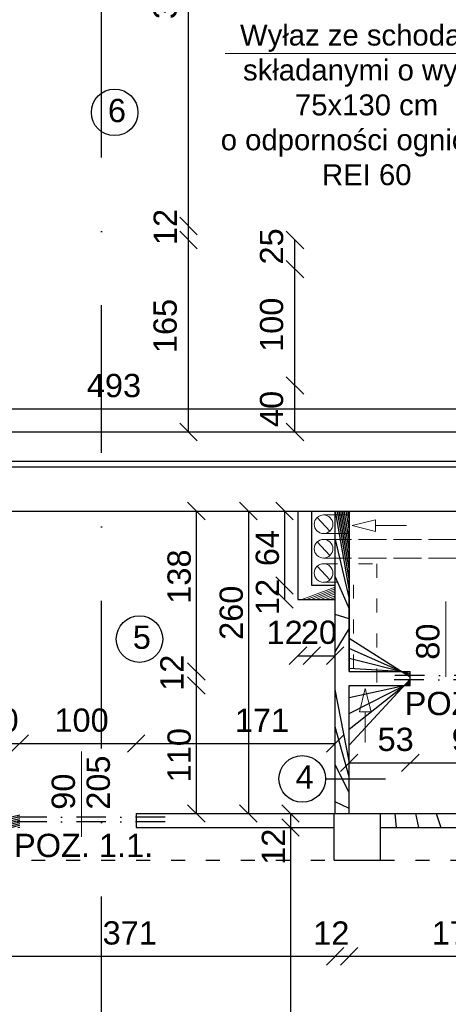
# Model space of a CAD drawing. Header units: millimetres. Extents: x 6528 to 149658, y 3342 to 12852.
# Tile 51 of 122: x 67638 to 68006, y 7752 to 8598. Entities that reach past the tile are written whole.
import ezdxf

# ---------------------------------------------------------------- set-up
doc = ezdxf.new("R2010")
doc.units = ezdxf.units.MM
for name, pattern in [('ACAD_ISO02W100', [15, 12, -3]), ('ACAD_ISO03W100', [30, 12, -18]), ('DASHDOTX2', [50.8, 25.4, -12.7, 0, -12.7])]:
    doc.linetypes.add(name, pattern=pattern)
doc.layers.add('R-TAB', color=1, linetype='Continuous')
doc.styles.get("Standard").update_dxf_attribs({"font": 'arial.ttf'})
doc.dimstyles.new('ISO-25', dxfattribs={"dimtxt": 2.5, "dimasz": 2.5, "dimexe": 1.25, "dimexo": 0.625, "dimtad": 1, "dimtxsty": 'Standard', "dimcen": 2.5, "dimadec": 0, "dimazin": 0, "dimtfac": 1, "dimtmove": 0, "dimatfit": 3, "dimfxl": 1, "dimarcsym": 0})

# ---------------------------------------------------------------- blocks, each defined once
blk = doc.blocks.new('_Oblique')
at = {"color": 0, "linetype": 'ByBlock', "lineweight": -2}
blk.add_line((-0.5, -0.5), (0.5, 0.5), dxfattribs=at)
blk = doc.blocks.new('*D2237')
at = {"color": 0, "lineweight": -2, "transparency": 16777216}
blk.add_line((67538.06000440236, 7792.912866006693), (67909.0600048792, 7792.912866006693), dxfattribs=at)
at = {"layer": 'Defpoints', "color": 0, "transparency": 16777216}
for p in [(67538.06000440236, 7915.670602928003), (67909.0600048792, 7915.67060507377), (67909.0600048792, 7792.912866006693)]:
    blk.add_point(p, dxfattribs=at)
at = {"color": 0, "lineweight": -2, "transparency": 16777216, "xscale": 15, "yscale": 15, "zscale": 15, "rotation": 180}
blk.add_blockref('_Oblique', (67538.06000440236, 7792.912866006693), dxfattribs=at)
at = {"color": 0, "lineweight": -2, "transparency": 16777216, "xscale": 15, "yscale": 15, "zscale": 15}
blk.add_blockref('_Oblique', (67909.0600048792, 7792.912866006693), dxfattribs=at)
at = {"color": 0, "transparency": 16777216, "insert": (67732.55918734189, 7812.902864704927), "char_height": 20, "attachment_point": 5}
blk.add_mtext('371', dxfattribs=at)
blk = doc.blocks.new('*D2238')
at = {"color": 0, "lineweight": -2, "transparency": 16777216}
blk.add_line((67921.06000464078, 7792.912865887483), (68091.06000273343, 7792.912865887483), dxfattribs=at)
at = {"layer": 'Defpoints', "color": 0, "transparency": 16777216}
for p in [(67921.06000464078, 7915.670610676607), (68091.06000273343, 7915.670610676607), (68091.06000273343, 7792.912865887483)]:
    blk.add_point(p, dxfattribs=at)
at = {"color": 0, "lineweight": -2, "transparency": 16777216, "xscale": 15, "yscale": 15, "zscale": 15, "rotation": 180}
blk.add_blockref('_Oblique', (67921.06000464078, 7792.912865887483), dxfattribs=at)
at = {"color": 0, "lineweight": -2, "transparency": 16777216, "xscale": 15, "yscale": 15, "zscale": 15}
blk.add_blockref('_Oblique', (68091.06000273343, 7792.912865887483), dxfattribs=at)
at = {"color": 0, "transparency": 16777216, "insert": (68015.26512758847, 7812.902864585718), "char_height": 20, "attachment_point": 5}
blk.add_mtext('170', dxfattribs=at)
blk = doc.blocks.new('*D2244')
at = {"color": 0, "lineweight": -2, "transparency": 16777216}
blk.add_line((67909.06000464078, 7792.912866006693), (67921.06000464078, 7792.912866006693), dxfattribs=at)
at = {"layer": 'Defpoints', "color": 0, "transparency": 16777216}
for p in [(67909.06000464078, 7915.67060507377), (67921.06000464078, 7915.670610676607), (67921.06000464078, 7792.912866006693)]:
    blk.add_point(p, dxfattribs=at)
at = {"color": 0, "lineweight": -2, "transparency": 16777216, "xscale": 15, "yscale": 15, "zscale": 15, "rotation": 180}
blk.add_blockref('_Oblique', (67909.06000464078, 7792.912866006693), dxfattribs=at)
at = {"color": 0, "lineweight": -2, "transparency": 16777216, "xscale": 15, "yscale": 15, "zscale": 15}
blk.add_blockref('_Oblique', (67921.06000464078, 7792.912866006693), dxfattribs=at)
at = {"color": 0, "transparency": 16777216, "insert": (67905.72318427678, 7812.902864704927), "char_height": 20, "attachment_point": 5}
blk.add_mtext('12', dxfattribs=at)
blk = doc.blocks.new('*D2105')
at = {"color": 0, "lineweight": -2, "transparency": 16777216}
blk.add_line((67870.61272900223, 7903.670604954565), (67870.61272900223, 7310.670601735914), dxfattribs=at)
at = {"layer": 'Defpoints', "color": 0, "transparency": 16777216}
for p in [(68060.61272518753, 7903.670604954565), (67870.61272900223, 7310.670601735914), (67900.9884588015, 7310.670601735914)]:
    blk.add_point(p, dxfattribs=at)
at = {"color": 0, "lineweight": -2, "transparency": 16777216, "xscale": 15, "yscale": 15, "zscale": 15}
for p, rotation in [((67870.61272900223, 7903.670604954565), 90), ((67870.61272900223, 7310.670601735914), 270)]:
    blk.add_blockref('_Oblique', p, dxfattribs=dict(at, rotation=rotation))
at = {"color": 0, "transparency": 16777216, "insert": (67855.98882334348, 7594.63830805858), "char_height": 20, "attachment_point": 5, "rotation": 90}
blk.add_mtext('593', dxfattribs=at)
blk = doc.blocks.new('*D2106')
at = {"color": 0, "lineweight": -2, "transparency": 16777216}
blk.add_line((67870.61272757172, 7915.670604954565), (67870.61272757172, 7903.670604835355), dxfattribs=at)
at = {"layer": 'Defpoints', "color": 0, "transparency": 16777216}
for p in [(67908.06000440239, 7915.670604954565), (67870.61272757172, 7903.670604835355), (67900.98845689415, 7903.670604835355)]:
    blk.add_point(p, dxfattribs=at)
at = {"color": 0, "lineweight": -2, "transparency": 16777216, "xscale": 15, "yscale": 15, "zscale": 15}
for p, rotation in [((67870.61272757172, 7915.670604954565), 90), ((67870.61272757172, 7903.670604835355), 270)]:
    blk.add_blockref('_Oblique', p, dxfattribs=dict(at, rotation=rotation))
at = {"color": 0, "transparency": 16777216, "insert": (67855.98882143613, 7887.111132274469), "char_height": 20, "attachment_point": 5, "rotation": 90}
blk.add_mtext('12', dxfattribs=at)
blk = doc.blocks.new('*D2107')
at = {"color": 0, "lineweight": -2, "transparency": 16777216}
blk.add_line((67834.4853405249, 8175.670605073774), (67834.4853405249, 7915.670603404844), dxfattribs=at)
at = {"layer": 'Defpoints', "color": 0, "transparency": 16777216}
for p in [(67897.93261520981, 8175.670605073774), (67834.4853405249, 7915.670603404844), (67864.86106746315, 7915.670603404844)]:
    blk.add_point(p, dxfattribs=at)
at = {"color": 0, "lineweight": -2, "transparency": 16777216, "xscale": 15, "yscale": 15, "zscale": 15}
for p, rotation in [((67834.4853405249, 8175.670605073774), 90), ((67834.4853405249, 7915.670603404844), 270)]:
    blk.add_blockref('_Oblique', p, dxfattribs=dict(at, rotation=rotation))
at = {"color": 0, "transparency": 16777216, "insert": (67819.86143200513, 8088.229279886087), "char_height": 20, "attachment_point": 5, "rotation": 90}
blk.add_mtext('260', dxfattribs=at)
blk = doc.blocks.new('*D2108')
at = {"color": 0, "lineweight": -2, "transparency": 16777216}
blk.add_line((67789.7326995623, 8175.670605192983), (67789.7326995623, 8037.670604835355), dxfattribs=at)
at = {"layer": 'Defpoints', "color": 0, "transparency": 16777216}
for p in [(67834.3123657, 8175.670605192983), (67789.7326995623, 8037.670604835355), (67834.3123657, 8037.670604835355)]:
    blk.add_point(p, dxfattribs=at)
at = {"color": 0, "lineweight": -2, "transparency": 16777216, "xscale": 15, "yscale": 15, "zscale": 15}
for p, rotation in [((67789.7326995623, 8175.670605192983), 90), ((67789.7326995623, 8037.670604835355), 270)]:
    blk.add_blockref('_Oblique', p, dxfattribs=dict(at, rotation=rotation))
at = {"color": 0, "transparency": 16777216, "insert": (67775.10878675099, 8119.324981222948), "char_height": 20, "attachment_point": 5, "rotation": 90}
blk.add_mtext('138', dxfattribs=at)
blk = doc.blocks.new('*D2109')
at = {"color": 0, "lineweight": -2, "transparency": 16777216}
blk.add_line((67789.73270266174, 8037.670605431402), (67789.73270266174, 8025.670604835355), dxfattribs=at)
at = {"layer": 'Defpoints', "color": 0, "transparency": 16777216}
for p in [(67834.31236498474, 8037.670605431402), (67789.73270266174, 8025.670604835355), (67834.3123657, 8025.670604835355)]:
    blk.add_point(p, dxfattribs=at)
at = {"color": 0, "lineweight": -2, "transparency": 16777216, "xscale": 15, "yscale": 15, "zscale": 15}
for p, rotation in [((67789.73270266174, 8037.670605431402), 90), ((67789.73270266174, 8025.670604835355), 270)]:
    blk.add_blockref('_Oblique', p, dxfattribs=dict(at, rotation=rotation))
at = {"color": 0, "transparency": 16777216, "insert": (67768.79693477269, 8036.670426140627), "char_height": 20, "attachment_point": 5, "rotation": 90}
blk.add_mtext('12', dxfattribs=at)
blk = doc.blocks.new('*D2110')
at = {"color": 0, "lineweight": -2, "transparency": 16777216}
blk.add_line((67789.732703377, 8025.670605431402), (67789.732703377, 7915.670610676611), dxfattribs=at)
at = {"layer": 'Defpoints', "color": 0, "transparency": 16777216}
for p in [(67834.3123657, 8025.670605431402), (67789.732703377, 7915.670610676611), (67834.31237046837, 7915.670610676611)]:
    blk.add_point(p, dxfattribs=at)
at = {"color": 0, "lineweight": -2, "transparency": 16777216, "xscale": 15, "yscale": 15, "zscale": 15}
for p, rotation in [((67789.732703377, 8025.670605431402), 90), ((67789.732703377, 7915.670610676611), 270)]:
    blk.add_blockref('_Oblique', p, dxfattribs=dict(at, rotation=rotation))
at = {"color": 0, "transparency": 16777216, "insert": (67775.10878675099, 7965.776739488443), "char_height": 20, "attachment_point": 5, "rotation": 90}
blk.add_mtext('110', dxfattribs=at)
blk = doc.blocks.new('*D2119')
at = {"color": 0, "lineweight": -2, "transparency": 16777216}
blk.add_line((67598.06000416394, 7975.827101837), (67638.06000416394, 7975.827101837), dxfattribs=at)
at = {"layer": 'Defpoints', "color": 0, "transparency": 16777216}
for p in [(67638.06000416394, 7975.827101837), (67598.06000416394, 7915.670610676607), (67638.06000416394, 7915.67060507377)]:
    blk.add_point(p, dxfattribs=at)
at = {"color": 0, "lineweight": -2, "transparency": 16777216, "xscale": 15, "yscale": 15, "zscale": 15, "rotation": 180}
blk.add_blockref('_Oblique', (67598.06000416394, 7975.827101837), dxfattribs=at)
at = {"color": 0, "lineweight": -2, "transparency": 16777216, "xscale": 15, "yscale": 15, "zscale": 15}
blk.add_blockref('_Oblique', (67638.06000416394, 7975.827101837), dxfattribs=at)
at = {"color": 0, "transparency": 16777216, "insert": (67621.56600229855, 7995.817100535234), "char_height": 20, "attachment_point": 5}
blk.add_mtext('40', dxfattribs=at)
blk = doc.blocks.new('*D2120')
at = {"color": 0, "lineweight": -2, "transparency": 16777216}
blk.add_line((67638.06000416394, 7975.827101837), (67738.06000416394, 7975.827101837), dxfattribs=at)
at = {"layer": 'Defpoints', "color": 0, "transparency": 16777216}
for p in [(67738.06000416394, 7975.827101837), (67638.06000416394, 7915.670610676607), (67738.06000416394, 7915.67060507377)]:
    blk.add_point(p, dxfattribs=at)
at = {"color": 0, "lineweight": -2, "transparency": 16777216, "xscale": 15, "yscale": 15, "zscale": 15, "rotation": 180}
blk.add_blockref('_Oblique', (67638.06000416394, 7975.827101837), dxfattribs=at)
at = {"color": 0, "lineweight": -2, "transparency": 16777216, "xscale": 15, "yscale": 15, "zscale": 15}
blk.add_blockref('_Oblique', (67738.06000416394, 7975.827101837), dxfattribs=at)
at = {"color": 0, "transparency": 16777216, "insert": (67691.17477266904, 7995.817100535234), "char_height": 20, "attachment_point": 5}
blk.add_mtext('100', dxfattribs=at)
blk = doc.blocks.new('*D2124')
at = {"color": 0, "lineweight": -2, "transparency": 16777216}
blk.add_line((67921.06000464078, 7959.292024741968), (67973.56000464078, 7959.292024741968), dxfattribs=at)
at = {"layer": 'Defpoints', "color": 0, "transparency": 16777216}
for p in [(67921.06000464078, 7998.391472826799), (67973.56000464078, 7998.391472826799), (67973.56000464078, 7959.292024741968)]:
    blk.add_point(p, dxfattribs=at)
at = {"color": 0, "lineweight": -2, "transparency": 16777216, "xscale": 15, "yscale": 15, "zscale": 15, "rotation": 180}
blk.add_blockref('_Oblique', (67921.06000464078, 7959.292024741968), dxfattribs=at)
at = {"color": 0, "lineweight": -2, "transparency": 16777216, "xscale": 15, "yscale": 15, "zscale": 15}
blk.add_blockref('_Oblique', (67973.56000464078, 7959.292024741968), dxfattribs=at)
at = {"color": 0, "transparency": 16777216, "insert": (67960.98125355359, 7979.282023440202), "char_height": 20, "attachment_point": 5}
blk.add_mtext('53', dxfattribs=at)
blk = doc.blocks.new('*D2125')
at = {"color": 0, "lineweight": -2, "transparency": 16777216}
blk.add_line((67973.56000464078, 7959.292024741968), (68063.56000464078, 7959.292024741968), dxfattribs=at)
at = {"layer": 'Defpoints', "color": 0, "transparency": 16777216}
for p in [(67973.56000464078, 7998.39147270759), (68063.56000464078, 7998.391472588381), (68063.56000464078, 7959.292024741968)]:
    blk.add_point(p, dxfattribs=at)
at = {"color": 0, "lineweight": -2, "transparency": 16777216, "xscale": 15, "yscale": 15, "zscale": 15, "rotation": 180}
blk.add_blockref('_Oblique', (67973.56000464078, 7959.292024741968), dxfattribs=at)
at = {"color": 0, "lineweight": -2, "transparency": 16777216, "xscale": 15, "yscale": 15, "zscale": 15}
blk.add_blockref('_Oblique', (68063.56000464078, 7959.292024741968), dxfattribs=at)
at = {"color": 0, "transparency": 16777216, "insert": (68024.59461658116, 7979.282023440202), "char_height": 20, "attachment_point": 5}
blk.add_mtext('90', dxfattribs=at)
blk = doc.blocks.new('*D2136')
at = {"color": 0, "lineweight": -2, "transparency": 16777216}
blk.add_line((67738.06000416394, 7975.827101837), (67909.06000464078, 7975.827101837), dxfattribs=at)
at = {"layer": 'Defpoints', "color": 0, "transparency": 16777216}
for p in [(67909.06000464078, 7975.827101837), (67738.06000416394, 7915.670610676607), (67909.06000464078, 7915.670610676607)]:
    blk.add_point(p, dxfattribs=at)
at = {"color": 0, "lineweight": -2, "transparency": 16777216, "xscale": 15, "yscale": 15, "zscale": 15, "rotation": 180}
blk.add_blockref('_Oblique', (67738.06000416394, 7975.827101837), dxfattribs=at)
at = {"color": 0, "lineweight": -2, "transparency": 16777216, "xscale": 15, "yscale": 15, "zscale": 15}
blk.add_blockref('_Oblique', (67909.06000464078, 7975.827101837), dxfattribs=at)
at = {"color": 0, "transparency": 16777216, "insert": (67846.1474181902, 7995.817100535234), "char_height": 20, "attachment_point": 5}
blk.add_mtext('171', dxfattribs=at)
blk = doc.blocks.new('*D2411')
at = {"color": 0, "lineweight": -2, "transparency": 16777216}
blk.add_line((67598.06000917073, 8263.464403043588), (68091.06000440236, 8263.464403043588), dxfattribs=at)
at = {"layer": 'Defpoints', "color": 0, "transparency": 16777216}
for p in [(68091.06000440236, 8263.464403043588), (67598.06000917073, 8243.670602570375), (68091.06000440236, 8243.6706067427)]:
    blk.add_point(p, dxfattribs=at)
at = {"color": 0, "lineweight": -2, "transparency": 16777216, "xscale": 15, "yscale": 15, "zscale": 15, "rotation": 180}
blk.add_blockref('_Oblique', (67598.06000917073, 8263.464403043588), dxfattribs=at)
at = {"color": 0, "lineweight": -2, "transparency": 16777216, "xscale": 15, "yscale": 15, "zscale": 15}
blk.add_blockref('_Oblique', (68091.06000440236, 8263.464403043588), dxfattribs=at)
at = {"color": 0, "transparency": 16777216, "insert": (67719.01786940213, 8283.454401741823), "char_height": 20, "attachment_point": 5}
blk.add_mtext('493', dxfattribs=at)
blk = doc.blocks.new('*D2422')
at = {"color": 0, "lineweight": -2, "transparency": 16777216}
blk.add_line((67783.05312960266, 8420.670604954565), (67783.05312960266, 8793.670605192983), dxfattribs=at)
at = {"layer": 'Defpoints', "color": 0, "transparency": 16777216}
for p in [(67783.05312960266, 8793.670605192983), (68083.06000440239, 8793.670605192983), (68095.06000440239, 8420.670604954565)]:
    blk.add_point(p, dxfattribs=at)
at = {"color": 0, "lineweight": -2, "transparency": 16777216, "xscale": 15, "yscale": 15, "zscale": 15}
for p, rotation in [((67783.05312960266, 8793.670605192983), 90), ((67783.05312960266, 8420.670604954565), 270)]:
    blk.add_blockref('_Oblique', p, dxfattribs=dict(at, rotation=rotation))
at = {"color": 0, "transparency": 16777216, "insert": (67763.06312410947, 8621.821001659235), "char_height": 20, "attachment_point": 5, "rotation": 90}
blk.add_mtext('373', dxfattribs=at)
blk = doc.blocks.new('*D2423')
at = {"color": 0, "lineweight": -2, "transparency": 16777216}
blk.add_line((67783.05313079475, 8408.670604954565), (67783.05313079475, 8420.67060566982), dxfattribs=at)
at = {"layer": 'Defpoints', "color": 0, "transparency": 16777216}
for p in [(67783.05313079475, 8420.67060566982), (68083.06000368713, 8420.67060566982), (68095.06000416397, 8408.670604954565)]:
    blk.add_point(p, dxfattribs=at)
at = {"color": 0, "lineweight": -2, "transparency": 16777216, "xscale": 15, "yscale": 15, "zscale": 15}
for p, rotation in [((67783.05313079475, 8420.67060566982), 90), ((67783.05313079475, 8408.670604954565), 270)]:
    blk.add_blockref('_Oblique', p, dxfattribs=dict(at, rotation=rotation))
at = {"color": 0, "transparency": 16777216, "insert": (67763.06312339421, 8419.887570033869), "char_height": 20, "attachment_point": 5, "rotation": 90}
blk.add_mtext('12', dxfattribs=at)
blk = doc.blocks.new('*D2424')
at = {"color": 0, "lineweight": -2, "transparency": 16777216}
blk.add_line((67783.05313437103, 8243.670602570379), (67783.05313437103, 8408.670603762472), dxfattribs=at)
at = {"layer": 'Defpoints', "color": 0, "transparency": 16777216}
for p in [(67783.05313437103, 8408.670603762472), (68095.06000440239, 8408.670603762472), (68095.06000440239, 8243.670602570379)]:
    blk.add_point(p, dxfattribs=at)
at = {"color": 0, "lineweight": -2, "transparency": 16777216, "xscale": 15, "yscale": 15, "zscale": 15}
for p, rotation in [((67783.05313437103, 8408.670603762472), 90), ((67783.05313437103, 8243.670602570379), 270)]:
    blk.add_blockref('_Oblique', p, dxfattribs=dict(at, rotation=rotation))
at = {"color": 0, "transparency": 16777216, "insert": (67763.0631245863, 8334.759473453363), "char_height": 20, "attachment_point": 5, "rotation": 90}
blk.add_mtext('165', dxfattribs=at)
blk = doc.blocks.new('*D2425')
at = {"color": 0, "lineweight": -2, "transparency": 16777216}
blk.add_line((67874.47673671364, 8243.670602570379), (67874.47673671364, 8283.670604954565), dxfattribs=at)
at = {"layer": 'Defpoints', "color": 0, "transparency": 16777216}
for p in [(67874.47673671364, 8283.670604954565), (68091.06000440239, 8283.670604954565), (68091.06000440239, 8243.670602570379)]:
    blk.add_point(p, dxfattribs=at)
at = {"color": 0, "lineweight": -2, "transparency": 16777216, "xscale": 15, "yscale": 15, "zscale": 15}
for p, rotation in [((67874.47673671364, 8283.670604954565), 90), ((67874.47673671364, 8243.670602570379), 270)]:
    blk.add_blockref('_Oblique', p, dxfattribs=dict(at, rotation=rotation))
at = {"color": 0, "transparency": 16777216, "insert": (67854.48672406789, 8263.464403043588), "char_height": 20, "attachment_point": 5, "rotation": 90}
blk.add_mtext('40', dxfattribs=at)
blk = doc.blocks.new('*D2426')
at = {"color": 0, "lineweight": -2, "transparency": 16777216}
blk.add_line((67874.47673862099, 8283.670603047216), (67874.47673862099, 8383.670605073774), dxfattribs=at)
at = {"layer": 'Defpoints', "color": 0, "transparency": 16777216}
for p in [(67874.47673862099, 8383.670605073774), (68091.06000392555, 8383.670605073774), (68091.06000440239, 8283.670603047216)]:
    blk.add_point(p, dxfattribs=at)
at = {"color": 0, "lineweight": -2, "transparency": 16777216, "xscale": 15, "yscale": 15, "zscale": 15}
for p, rotation in [((67874.47673862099, 8383.670605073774), 90), ((67874.47673862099, 8283.670603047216), 270)]:
    blk.add_blockref('_Oblique', p, dxfattribs=dict(at, rotation=rotation))
at = {"color": 0, "transparency": 16777216, "insert": (67854.48672406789, 8335.786797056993), "char_height": 20, "attachment_point": 5, "rotation": 90}
blk.add_mtext('100', dxfattribs=at)
blk = doc.blocks.new('*D2427')
at = {"color": 0, "lineweight": -2, "transparency": 16777216}
blk.add_line((67874.47674243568, 8383.670603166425), (67874.47674243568, 8408.670603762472), dxfattribs=at)
at = {"layer": 'Defpoints', "color": 0, "transparency": 16777216}
for p in [(67874.47674243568, 8408.670603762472), (68103.06000440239, 8408.670603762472), (68091.06000630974, 8383.670603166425)]:
    blk.add_point(p, dxfattribs=at)
at = {"color": 0, "lineweight": -2, "transparency": 16777216, "xscale": 15, "yscale": 15, "zscale": 15}
for p, rotation in [((67874.47674243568, 8408.670603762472), 90), ((67874.47674243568, 8383.670603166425), 270)]:
    blk.add_blockref('_Oblique', p, dxfattribs=dict(at, rotation=rotation))
at = {"color": 0, "transparency": 16777216, "insert": (67854.48672597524, 8403.137189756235), "char_height": 20, "attachment_point": 5, "rotation": 90}
blk.add_mtext('25', dxfattribs=at)
blk = doc.blocks.new('*D2555')
at = {"color": 0, "lineweight": -2, "transparency": 16777216}
blk.add_line((67865.48258845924, 8175.670605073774), (67865.48258845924, 8111.670604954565), dxfattribs=at)
at = {"layer": 'Defpoints', "color": 0, "transparency": 16777216}
for p in [(67889.0600046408, 8175.670605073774), (67865.48258845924, 8111.670604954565), (67889.0600046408, 8111.670604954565)]:
    blk.add_point(p, dxfattribs=at)
at = {"color": 0, "lineweight": -2, "transparency": 16777216, "xscale": 15, "yscale": 15, "zscale": 15}
for p, rotation in [((67865.48258845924, 8175.670605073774), 90), ((67865.48258845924, 8111.670604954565), 270)]:
    blk.add_blockref('_Oblique', p, dxfattribs=dict(at, rotation=rotation))
at = {"color": 0, "transparency": 16777216, "insert": (67850.85867231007, 8143.854165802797), "char_height": 20, "attachment_point": 5, "rotation": 90}
blk.add_mtext('64', dxfattribs=at)
blk = doc.blocks.new('*D2556')
at = {"color": 0, "lineweight": -2, "transparency": 16777216}
blk.add_line((67865.48258965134, 8111.670605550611), (67865.48258965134, 8099.670604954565), dxfattribs=at)
at = {"layer": 'Defpoints', "color": 0, "transparency": 16777216}
for p in [(67889.06000392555, 8111.670605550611), (67865.48258965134, 8099.670604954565), (67893.0600046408, 8099.670604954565)]:
    blk.add_point(p, dxfattribs=at)
at = {"color": 0, "lineweight": -2, "transparency": 16777216, "xscale": 15, "yscale": 15, "zscale": 15}
for p, rotation in [((67865.48258965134, 8111.670605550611), 90), ((67865.48258965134, 8099.670604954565), 270)]:
    blk.add_blockref('_Oblique', p, dxfattribs=dict(at, rotation=rotation))
at = {"color": 0, "transparency": 16777216, "insert": (67850.85867159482, 8101.860741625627), "char_height": 20, "attachment_point": 5, "rotation": 90}
blk.add_mtext('12', dxfattribs=at)
blk = doc.blocks.new('*D2557')
at = {"color": 0, "lineweight": -2, "transparency": 16777216}
blk.add_line((67889.06000464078, 8051.354911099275), (67909.06000464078, 8051.354911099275), dxfattribs=at)
at = {"layer": 'Defpoints', "color": 0, "transparency": 16777216}
for p in [(67889.06000464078, 8111.670604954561), (67909.06000464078, 8111.670604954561), (67909.06000464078, 8051.354911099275)]:
    blk.add_point(p, dxfattribs=at)
at = {"color": 0, "lineweight": -2, "transparency": 16777216, "xscale": 15, "yscale": 15, "zscale": 15, "rotation": 180}
blk.add_blockref('_Oblique', (67889.06000464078, 8051.354911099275), dxfattribs=at)
at = {"color": 0, "lineweight": -2, "transparency": 16777216, "xscale": 15, "yscale": 15, "zscale": 15}
blk.add_blockref('_Oblique', (67909.06000464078, 8051.354911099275), dxfattribs=at)
at = {"color": 0, "transparency": 16777216, "insert": (67895.06848328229, 8071.34490979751), "char_height": 20, "attachment_point": 5}
blk.add_mtext('20', dxfattribs=at)
blk = doc.blocks.new('*D2558')
at = {"color": 0, "lineweight": -2, "transparency": 16777216}
blk.add_line((67877.06000464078, 8051.354911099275), (67889.06000464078, 8051.354911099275), dxfattribs=at)
at = {"layer": 'Defpoints', "color": 0, "transparency": 16777216}
for p in [(67877.06000464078, 8111.670604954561), (67889.06000464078, 8111.670604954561), (67889.06000464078, 8051.354911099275)]:
    blk.add_point(p, dxfattribs=at)
at = {"color": 0, "lineweight": -2, "transparency": 16777216, "xscale": 15, "yscale": 15, "zscale": 15, "rotation": 180}
blk.add_blockref('_Oblique', (67877.06000464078, 8051.354911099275), dxfattribs=at)
at = {"color": 0, "lineweight": -2, "transparency": 16777216, "xscale": 15, "yscale": 15, "zscale": 15}
blk.add_blockref('_Oblique', (67889.06000464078, 8051.354911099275), dxfattribs=at)
at = {"color": 0, "transparency": 16777216, "insert": (67865.61843006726, 8071.34490979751), "char_height": 20, "attachment_point": 5}
blk.add_mtext('12', dxfattribs=at)

msp = doc.modelspace()

# ---------------------------------------------------------------- hatches: boundary and pattern name
at = {"lineweight": 20}
h = msp.add_hatch(dxfattribs=at)
h.set_pattern_fill('ANSI31', color=256, scale=5)
h.set_pattern_definition([(45, (-1177796886.520526, -935731374.6151185), (-11.22532015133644, 11.22532015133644), [])])
h.paths.add_polyline_path([(67909.06000464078, 8099.670604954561), (67909.06000464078, 8111.670604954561), (67889.06000464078, 8111.670604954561), (67889.06000464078, 8175.670604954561), (67877.06000464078, 8175.670604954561), (67877.06000464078, 8099.670604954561)])
h = msp.add_hatch()
h.set_pattern_fill('ANSI31', color=256, scale=5)
h.set_pattern_definition([(45, (-1177794282.981769, -935731374.6151185), (-11.22532015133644, 11.22532015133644), [])])
h.paths.add_polyline_path([(67921.06000464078, 8025.670604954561), (67973.56000464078, 8025.670604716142), (67973.56000464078, 8037.670604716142), (67921.06000464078, 8037.670604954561), (67921.06000464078, 8175.670604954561), (67909.06000464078, 8175.670604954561), (67909.06000464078, 7915.67060519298), (67921.06000464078, 7915.67060519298)])
h.paths.add_polyline_path([(68103.06000464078, 8057.670604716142), (68091.06000464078, 8057.670604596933), (68091.06000464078, 8037.670604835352), (68063.56000464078, 8037.670604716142), (68063.56000464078, 8025.670604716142), (68091.06000464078, 8025.670604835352), (68091.06000464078, 7915.670610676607), (67948.06000440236, 7915.670604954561), (67948.06000440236, 7903.670604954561), (68103.06000464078, 7903.67060507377)])
h.paths.add_polyline_path([(68103.06000464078, 8175.67060507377), (68091.06000440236, 8175.67060507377), (68091.06000440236, 8157.670604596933), (68103.06000440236, 8157.670604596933)])
h = msp.add_hatch()
h.set_pattern_fill('ANSI31', color=256, scale=5)
h.set_pattern_definition([(45, (-1177794257.981769, -935731374.6151185), (-11.22532015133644, 11.22532015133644), [])])
h.paths.add_polyline_path([(67638.06000416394, 7915.670604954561), (67588.06000440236, 7915.67060507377), (67588.06000440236, 7903.67060507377), (67638.06000416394, 7903.670604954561)])
h.paths.add_polyline_path([(67908.06000440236, 7915.670604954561), (67738.06000416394, 7915.670604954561), (67738.06000416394, 7903.670604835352), (67908.06000440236, 7903.670604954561)])

# ---------------------------------------------------------------- linework, layer by layer
at = {"linetype": 'DASHDOTX2', "lineweight": 30, "ltscale": 5}
msp.add_line((67708.4456419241, 7717.394150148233), (67708.4456419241, 9675.028612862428), dxfattribs=at)
at = {"lineweight": 20}
for p, q in [((67814.63204019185, 8568.957824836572), (68049.75702183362, 8568.957824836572)), ((67889.06000464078, 8175.670604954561), (67877.06000464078, 8175.670604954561)), ((67904.53933899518, 8158.479733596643), (67893.58067028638, 8170.137674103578)), ((67899.06000464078, 8172.308703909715), (67921.06000464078, 8172.308703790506)), ((67909.06000464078, 8175.670604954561), (67909.06000464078, 8111.670604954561)), ((67923.65075414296, 8163.171909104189), (67943.65075414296, 8168.171909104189)), ((67943.65075414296, 8163.171909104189), (67943.65075414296, 8168.171909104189)), ((67923.65075414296, 8163.171909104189), (67943.65075414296, 8158.171909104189)), ((67970.2075800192, 8163.171909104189), (67943.65075414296, 8163.171909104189)), ((67943.65075414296, 8163.171909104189), (67943.65075414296, 8158.171909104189)), ((67899.06000464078, 8156.308703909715), (67921.06000464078, 8156.308703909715)), ((67904.53933899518, 8137.438980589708), (67893.58067028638, 8149.096920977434)), ((67904.53933899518, 8116.553827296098), (67893.58067028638, 8128.211767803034)), ((68004.15917604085, 8033.118151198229), (68004.15917604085, 8098.029659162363)), ((67934.81000464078, 8023.205601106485), (67929.81000464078, 8003.205601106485)), ((67934.81000464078, 8023.205601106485), (67939.81000464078, 8003.205601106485)), ((67934.81000464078, 8003.205601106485), (67929.81000464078, 8003.205601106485)), ((67934.81000464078, 7976.648775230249), (67934.81000464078, 8003.205601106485)), ((67934.81000464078, 8003.205601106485), (67939.81000464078, 8003.205601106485)), ((67691.1095401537, 7969.059068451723), (67691.1095401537, 7895.700025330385))]:
    msp.add_line(p, q, dxfattribs=at)
at = {"lineweight": 30}
for p, q in [((67538.06000440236, 8243.670604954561), (68051.06000464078, 8243.670604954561)), ((67498.06000440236, 8218.670604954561), (68051.06000464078, 8218.670604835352)), ((67498.06000440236, 8213.670604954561), (68051.06000464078, 8213.670604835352)), ((67538.06000440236, 8175.670604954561), (68051.06000464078, 8175.67060507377)), ((67877.06000464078, 8175.670604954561), (67877.06000464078, 8099.670604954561)), ((67889.06000464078, 8111.670604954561), (67889.06000464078, 8175.670604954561)), ((67909.06000464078, 7915.670610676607), (67909.06000464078, 8175.67060507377)), ((67921.06000464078, 8037.670604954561), (67921.06000464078, 8175.67060507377)), ((67909.06000464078, 8111.670604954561), (67889.06000464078, 8111.670604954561)), ((67877.06000464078, 8099.670604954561), (67909.06000464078, 8099.670604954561)), ((67921.06000464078, 8037.670604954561), (67973.56000464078, 8037.670604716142)), ((67973.56000464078, 8025.670604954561), (67973.56000464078, 8037.670604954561)), ((67921.06000464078, 7915.670610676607), (67921.06000464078, 8025.670604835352)), ((67921.06000464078, 8025.670604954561), (67973.56000464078, 8025.670604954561)), ((67738.06000416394, 7915.670604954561), (67908.06000440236, 7915.670604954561)), ((67738.06000416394, 7915.67060507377), (67738.06000416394, 7903.67060507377)), ((67908.06000440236, 7915.67060507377), (67948.06000440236, 7915.67060519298)), ((67908.06000440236, 7875.670604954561), (67908.06000440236, 7915.670604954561)), ((67948.06000440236, 7915.670604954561), (68091.06000464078, 7915.670610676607)), ((67948.06000440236, 7875.670604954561), (67948.06000440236, 7915.670604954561)), ((67738.06000416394, 7903.670604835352), (67908.06000440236, 7903.670604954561)), ((67948.06000440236, 7903.670604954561), (68103.06000464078, 7903.670604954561)), ((67908.06000440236, 7875.67060507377), (67948.06000440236, 7875.67060519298))]:
    msp.add_line(p, q, dxfattribs=at)
for p, q in [((67538.06000464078, 8175.670604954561), (68051.06000464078, 8175.670604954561)), ((67921.06000464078, 8175.670604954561), (67921.06000464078, 8037.670604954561)), ((67900.7732984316, 7945.399112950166), (67952.18087475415, 7945.399112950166))]:
    msp.add_line(p, q)
at = {"linetype": 'ACAD_ISO02W100', "lineweight": 20, "ltscale": 2}
for p, q in [((67899.06000464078, 8151.267950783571), (68300.0600048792, 8151.267950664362)), ((67899.06000464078, 8135.267950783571), (68300.0600048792, 8135.267950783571))]:
    msp.add_line(p, q, dxfattribs=at)
at = {"linetype": 'ACAD_ISO03W100', "lineweight": 20}
for p, q in [((67899.06000464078, 8130.382797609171), (67944.85415737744, 8130.382797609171)), ((67944.85415737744, 8130.382797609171), (67944.85415737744, 8025.670604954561)), ((67899.06000464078, 8114.656367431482), (67924.85415737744, 8114.656367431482)), ((67924.85415737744, 8112.382797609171), (67924.85415737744, 8025.670604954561))]:
    msp.add_line(p, q, dxfattribs=at)
at = {"color": 1, "linetype": 'DASHDOTX2', "lineweight": 30}
for p, q in [((68087.52112810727, 8034.443087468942), (67948.56000511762, 8034.443087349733)), ((68087.01935832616, 8030.443087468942), (67948.56000511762, 8030.443087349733)), ((67763.06000464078, 7912.443087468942), (67613.06000464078, 7912.443087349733)), ((67763.06000464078, 7908.443087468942), (67613.06000464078, 7908.443087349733))]:
    msp.add_line(p, q, dxfattribs=at)
at = {"linetype": 'ACAD_ISO03W100', "lineweight": 30}
for p, q in [((67588.06000440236, 7875.670604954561), (67908.06000440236, 7875.670604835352)), ((67948.06000440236, 7875.670604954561), (68268.06000440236, 7875.670604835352))]:
    msp.add_line(p, q, dxfattribs=at)
for centre in [(67719.5890323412, 8518.369273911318), (67740.96644919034, 8065.601440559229), (67880.7732984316, 7945.399112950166)]:
    msp.add_circle(centre, 20)
at = {"lineweight": 20}
for centre in [(67899.06000464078, 8164.308703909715), (67899.06000464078, 8143.267950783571), (67899.06000464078, 8122.382797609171)]:
    msp.add_circle(centre, 8, dxfattribs=at)

# ---------------------------------------------------------------- texts
at = {"attachment_point": 1}
for s, width, insert, char_height in [('\\pi37.22769;Wyłaz ze schodami \\P\\pi39.8;składanymi o wym. \\P\\pi84.42551;75x130 cm \\P\\pi20.68881;o odporności ogniowej \\P\\pi107.67448;REI 60', 289.0433739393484, (67790.05807821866, 8593.815159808), 18), ('6', 68.36028754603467, (67713.83121817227, 8529.993167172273), 20), ('\\pi160.3889;STOPA FUNDAMENTOWA POZ. 1.1.\\P\\pi578.41073;1:25', 1257.258024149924, (50139.60131072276, 8323.413713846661), 40), ('5', 68.36028754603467, (67735.20863502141, 8077.225333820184), 20), ('\\pi290.17062;FUNDAMENT POD KOMIN\\P\\pi578.41073;1:25', 1257.258024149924, (52806.88081478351, 8056.015437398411), 40), ('4', 68.36028754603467, (67875.01548426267, 7957.023006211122), 20)]:
    msp.add_mtext_dynamic_manual_height_columns(s, width=width, gutter_width=12.5, heights=[0], dxfattribs=dict(at, insert=insert, char_height=char_height))
at = {"lineweight": 20, "char_height": 20, "attachment_point": 1, "rotation": 89.99999999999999}
for s, insert in [('80', (67978.56059663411, 8047.880015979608)), ('205', (67695.52042238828, 7918.90942503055)), ('90', (67665.51096074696, 7918.90942503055))]:
    msp.add_mtext_dynamic_manual_height_columns(s, width=37.211574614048, gutter_width=12.5, heights=[0], dxfattribs=dict(at, insert=insert))
at = {"color": 140, "char_height": 20, "attachment_point": 1}
for insert in [(67968.69643705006, 8020.252673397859), (67633.19643657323, 7898.252673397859)]:
    msp.add_mtext_dynamic_manual_height_columns('POZ. 1.1.', width=221.7822774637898, gutter_width=12.5, heights=[0], dxfattribs=dict(at, insert=insert))
at = {"layer": 'R-TAB', "color": 0, "ltscale": 24, "char_height": 75, "attachment_point": 1}
for s, insert, width in [('\\pi320.62639;RZUT FUNDAMENTÓW 1:100', (45094.46075891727, 8699.936542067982), 2065.84350681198), ('\\pi19.57762;PRZEKROJE ŁAW FUNADAMENTOWYCH\\P\\pi938.76248;1:25', (52722.18076848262, 8439.03246203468), 2065.84350681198), ('\\pi21.28194;RAMA ŻELBETOWA POZ. 2.1 \\P\\pi626.57696;1:25', (29157.85479527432, 8368.098488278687), 1441.472483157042)]:
    msp.add_mtext(s, dxfattribs=dict(at, insert=insert, width=width))

# ---------------------------------------------------------------- dimensions: what is measured, and where the dimension line sits
for base, p1, p2, picture, middle in [((67783.05312960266, 8793.670605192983), (68095.06000440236, 8420.670604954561), (68083.06000440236, 8793.67060519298), '*D2422', (67763.06312410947, 8621.821001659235)), ((67783.05313079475, 8420.67060566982), (68095.06000416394, 8408.670604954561), (68083.0600036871, 8420.670605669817), '*D2423', (67763.06312339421, 8419.887570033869)), ((67783.05313437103, 8408.670603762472), (68095.06000440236, 8243.670602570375), (68095.06000440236, 8408.670603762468), '*D2424', (67763.0631245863, 8334.759473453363)), ((67874.47674243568, 8408.670603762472), (68091.06000630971, 8383.670603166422), (68103.06000440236, 8408.670603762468), '*D2427', (67854.48672597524, 8403.137189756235)), ((67874.47673862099, 8383.670605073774), (68091.06000440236, 8283.670603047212), (68091.06000392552, 8383.67060507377), '*D2426', (67854.48672406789, 8335.786797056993)), ((67874.47673671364, 8283.670604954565), (68091.06000440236, 8243.670602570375), (68091.06000440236, 8283.670604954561), '*D2425', (67854.48672406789, 8263.464403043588)), ((67789.7326995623, 8037.670604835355), (67834.31236569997, 8175.67060519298), (67834.31236569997, 8037.670604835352), '*D2108', (67775.10878675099, 8119.324981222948)), ((67834.4853405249, 7915.670603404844), (67897.93261520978, 8175.67060507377), (67864.86106746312, 7915.67060340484), '*D2107', (67819.86143200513, 8088.229279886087)), ((67865.48258845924, 8111.670604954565), (67889.06000464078, 8175.67060507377), (67889.06000464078, 8111.670604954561), '*D2555', (67850.85867231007, 8143.854165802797)), ((67865.48258965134, 8099.670604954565), (67889.06000392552, 8111.670605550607), (67893.06000464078, 8099.670604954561), '*D2556', (67850.85867159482, 8101.860741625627)), ((67789.73270266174, 8025.670604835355), (67834.31236498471, 8037.670605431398), (67834.31236569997, 8025.670604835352), '*D2109', (67768.79693477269, 8036.670426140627)), ((67789.732703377, 7915.670610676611), (67834.31236569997, 8025.670605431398), (67834.31237046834, 7915.670610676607), '*D2110', (67775.10878675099, 7965.776739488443)), ((67870.61272757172, 7903.670604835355), (67908.06000440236, 7915.670604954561), (67900.98845689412, 7903.670604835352), '*D2106', (67855.98882143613, 7887.111132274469)), ((67870.61272900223, 7310.670601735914), (68060.6127251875, 7903.670604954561), (67900.98845880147, 7310.67060173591), '*D2105', (67855.98882334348, 7594.63830805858))]:
    dim = msp.add_linear_dim(base=base, p1=p1, p2=p2, angle=90, dimstyle='ISO-25', override={"dimtxt": 20, "dimasz": 15, "dimblk1": 'Oblique', "dimblk2": 'Oblique', "dimsah": 1, "dimse1": 1, "dimse2": 1, "dimtmove": 2})
    dim.commit()
    dim.dimension.update_dxf_attribs({"geometry": picture, "text_midpoint": middle, "dimtype": 160})
for base, p1, p2, picture, middle in [((68091.06000440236, 8263.464403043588), (67598.06000917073, 8243.670602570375), (68091.06000440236, 8243.6706067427), '*D2411', (67719.01786940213, 8283.454401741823)), ((67889.06000464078, 8051.354911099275), (67877.06000464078, 8111.670604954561), (67889.06000464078, 8111.670604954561), '*D2558', (67865.61843006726, 8071.34490979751)), ((67909.06000464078, 8051.354911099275), (67889.06000464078, 8111.670604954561), (67909.06000464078, 8111.670604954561), '*D2557', (67895.06848328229, 8071.34490979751)), ((67638.06000416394, 7975.827101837), (67598.06000416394, 7915.670610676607), (67638.06000416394, 7915.67060507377), '*D2119', (67621.56600229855, 7995.817100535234)), ((67738.06000416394, 7975.827101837), (67638.06000416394, 7915.670610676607), (67738.06000416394, 7915.67060507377), '*D2120', (67691.17477266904, 7995.817100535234)), ((67909.06000464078, 7975.827101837), (67738.06000416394, 7915.670610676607), (67909.06000464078, 7915.670610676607), '*D2136', (67846.1474181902, 7995.817100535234)), ((68063.56000464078, 7959.292024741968), (67973.56000464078, 7998.39147270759), (68063.56000464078, 7998.391472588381), '*D2125', (68024.59461658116, 7979.282023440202)), ((67909.0600048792, 7792.912866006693), (67538.06000440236, 7915.670602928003), (67909.0600048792, 7915.67060507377), '*D2237', (67732.55918734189, 7812.902864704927)), ((67921.06000464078, 7792.912866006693), (67909.06000464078, 7915.67060507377), (67921.06000464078, 7915.670610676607), '*D2244', (67905.72318427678, 7812.902864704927)), ((68091.06000273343, 7792.912865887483), (67921.06000464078, 7915.670610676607), (68091.06000273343, 7915.670610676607), '*D2238', (68015.26512758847, 7812.902864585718))]:
    dim = msp.add_linear_dim(base=base, p1=p1, p2=p2, dimstyle='ISO-25', override={"dimtxt": 20, "dimasz": 15, "dimblk1": 'Oblique', "dimblk2": 'Oblique', "dimsah": 1, "dimse1": 1, "dimse2": 1, "dimtmove": 2})
    dim.commit()
    dim.dimension.update_dxf_attribs({"geometry": picture, "text_midpoint": middle, "dimtype": 160})
dim = msp.add_linear_dim(base=(67973.56000464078, 7959.292024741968), p1=(67921.06000464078, 7998.391472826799), p2=(67973.56000464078, 7998.391472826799), text='53', dimstyle='ISO-25', override={"dimtxt": 20, "dimasz": 15, "dimblk1": 'Oblique', "dimblk2": 'Oblique', "dimsah": 1, "dimse1": 1, "dimse2": 1, "dimtmove": 2})
dim.commit()
dim.dimension.update_dxf_attribs({"geometry": '*D2124', "text_midpoint": (67960.98125355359, 7979.282023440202), "dimtype": 160})

doc.saveas('drawing.dxf')
